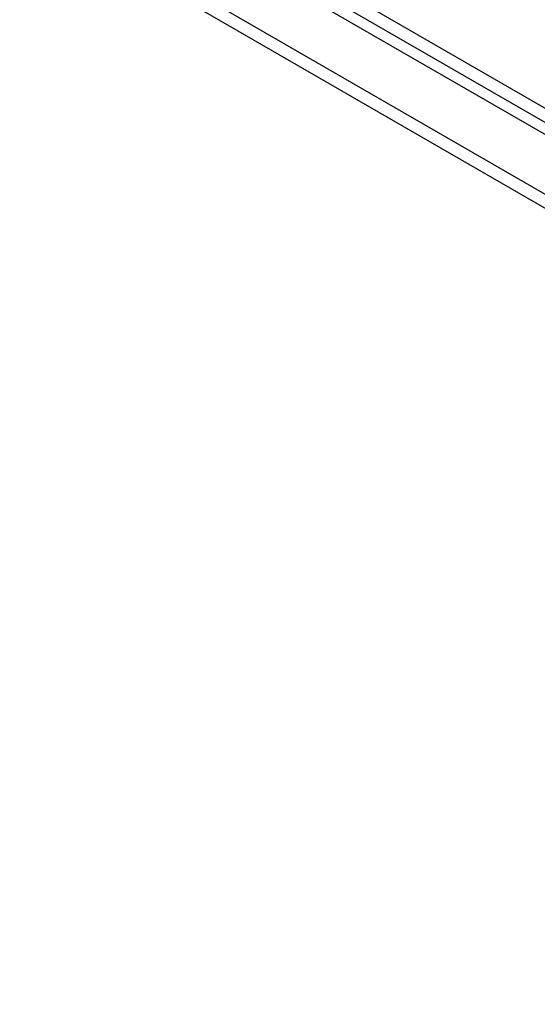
# Model space of a CAD drawing. Header units: inches. Extents: x 23 to 567, y 61 to 264.
# Tile 219 of 256: x 487.61 to 493.52, y 241.44 to 252.68. Entities that reach past the tile are written whole.
import ezdxf

# ---------------------------------------------------------------- set-up
doc = ezdxf.new("R2010")
doc.units = ezdxf.units.IN
doc.header["$MEASUREMENT"] = 0
doc.layers.add('Visible Edges(ANSI)', color=7, linetype='Continuous', lineweight=25)
doc.layers.add('Visible Tangent Edges(ANSI)', color=7, linetype='Continuous', lineweight=25)

msp = doc.modelspace()

# ---------------------------------------------------------------- linework, layer by layer
at = {"layer": 'Visible Edges(ANSI)'}
msp.add_line((482.393, 257.841), (520.298, 235.957), dxfattribs=at)
at = {"layer": 'Visible Tangent Edges(ANSI)'}
for p, q in [((520.568, 236.099), (482.525, 258.063)), ((482.455, 257.942), (520.498, 235.978)), ((481.803, 257.501), (519.707, 235.616)), ((519.637, 235.495), (481.733, 257.379))]:
    msp.add_line(p, q, dxfattribs=at)

doc.saveas('drawing.dxf')
